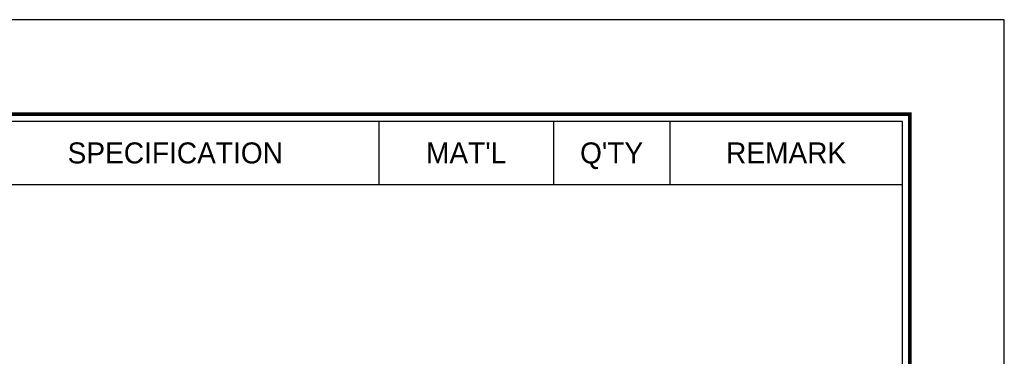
# Model space of a CAD drawing. Header units: millimetres. Extents: x -363 to 1072, y 1435 to 2763.
# Tile 16 of 16: x 422 to 490, y 2740 to 2763. Entities that reach past the tile are written whole.
import ezdxf
from ezdxf.enums import TextEntityAlignment as Align

# ---------------------------------------------------------------- set-up
doc = ezdxf.new("R2010")
doc.units = ezdxf.units.MM
doc.header["$LTSCALE"] = 5
doc.layers.add('가는실선', color=1, linetype='Continuous')
doc.layers.add('외형선', color=3, linetype='Continuous')

# ---------------------------------------------------------------- blocks, each defined once
blk = doc.blocks.new('A4도각')
at = {"layer": '가는실선'}
for p, q in [((254, 203), (254, 198.668)), ((266, 203), (266, 198.668)), ((274, 203), (274, 198.668)), ((190, 198.668), (290, 198.668))]:
    blk.add_line(p, q, dxfattribs=at)
at = {"layer": '외형선', "color": 0}
blk.add_lwpolyline([(297, 210), (0, 210), (0, 0), (297, 0)], close=True, dxfattribs=at)
at = {"layer": '외형선', "const_width": 0.25}
blk.add_lwpolyline([(290.5, 6.5), (290.5, 203.5), (10, 203.5), (10, 6.5)], close=True, dxfattribs=at)
at = {"layer": '외형선'}
blk.add_lwpolyline([(290, 7), (290, 203), (10.5, 203), (10.5, 7)], close=True, dxfattribs=at)
at = {"color": 3}
for tag, height, p in [('REASONOFREVISIONS', 1.25, (88.5, 15.75)), ('REVISIONER', 1.25, (114.5, 15.75)), ('CHECKER', 1.25, (127.5, 15.75)), ('REVISIONDATE', 1.25, (140.5, 15.75)), ('HEATTREAT', 0.8, (153.5, 14)), ('SCALE', 1.5, (257.25, 10.25)), ('DATE', 1.5, (281.75, 10.25)), ('APRROVEDFINISH', 0.8, (153.5, 8.8))]:
    blk.add_attdef(tag, text='', height=height, dxfattribs=at).set_placement(p, align=Align.MIDDLE_CENTER)
for tag, p in [('필렛', (179.25, 10.9)), ('모따기', (179.25, 8.3))]:
    blk.add_attdef(tag, text='', height=1.15, dxfattribs=at).set_placement(p, align=Align.MIDDLE_LEFT)
at = {"layer": '외형선'}
for s, p in [('SPECIFICATION', (240, 200.834)), ("MAT'L", (260, 200.834)), ("Q'TY", (270, 200.834)), ('REMARK', (282, 200.834))]:
    blk.add_text(s, height=1.444, dxfattribs=at).set_placement(p, align=Align.MIDDLE_CENTER)
for tag, height, p in [('APPROVED', 1.5, (219.75, 30.833)), ('도면타이틀', 5, (265.5, 26.5)), ('CHECKED', 1.5, (219.75, 26.5)), ('DRAWED', 1.5, (219.75, 22.167)), ('도면번호', 2.5, (270.25, 16.75)), ('도면SIZE', 2, (237.761, 11.444))]:
    blk.add_attdef(tag, text='', height=height, dxfattribs=at).set_placement(p, align=Align.MIDDLE_CENTER)

msp = doc.modelspace()

# ---------------------------------------------------------------- block references
at = {"color": 0}
msp.add_blockref('A4도각', (192.8098, 2553.1571), dxfattribs=at)

doc.saveas('drawing.dxf')
